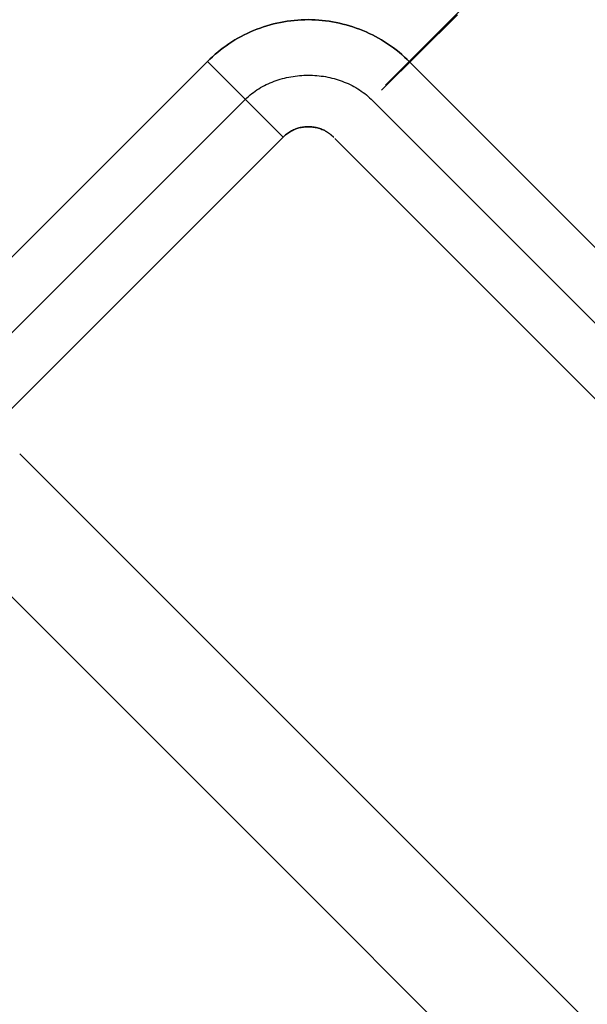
# Model space of a CAD drawing. Header units: millimetres. Extents: x -1030 to 192, y -442 to 180.
# Tile 116 of 256: x -999.59 to -991.63, y 166.15 to 179.96. Entities that reach past the tile are written whole.
import ezdxf

# ---------------------------------------------------------------- set-up
doc = ezdxf.new("R2010")
doc.units = ezdxf.units.MM
doc.header["$MEASUREMENT"] = 0
doc.layers.add('OVIDIO 120x60x72h', color=7, linetype='Continuous')

msp = doc.modelspace()

# ---------------------------------------------------------------- linework, layer by layer
at = {"layer": 'OVIDIO 120x60x72h', "extrusion": (0.999884, -0.000231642, 0.015217)}
for points in [[(179.725, 50.724), (168.762, 770.815)], [(178.225, 50.701), (167.262, 770.798)]]:
    msp.add_lwpolyline(points, dxfattribs=at)
at = {"layer": 'OVIDIO 120x60x72h'}
for points in [[(-996.959, 179.37), (-1029.485, 146.843)], [(-1029.485, 146.843), (-996.959, 179.37)], [(-996.959, 179.37), (-995.898, 178.309)], [(-995.898, 178.309), (-996.959, 179.37)], [(-996.429, 178.839), (-1028.955, 146.313)], [(-976.983, 161.162), (-994.653, 178.832)], [(-1028.425, 145.783), (-995.898, 178.309)], [(-995.898, 178.309), (-1028.425, 145.783)], [(-963.407, 137.686), (-999.591, 173.87)], [(-964.467, 136.625), (-1000.659, 172.817)]]:
    msp.add_lwpolyline(points, dxfattribs=at)
at = {"layer": 'OVIDIO 120x60x72h', "extrusion": (-0.000231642, 0.999884, 0.015217)}
for points in [[(1007.88, 752.925), (996.917, 32.841)], [(996.917, 32.841), (1007.88, 752.925)], [(995.857, 32.857), (1006.82, 752.941)], [(1006.82, 752.941), (995.857, 32.857)]]:
    msp.add_lwpolyline(points, dxfattribs=at)
at = {"layer": 'OVIDIO 120x60x72h', "extrusion": (0.999885, -0.000231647, 0.015188)}
for points in [[(179.13, 50.673), (168.146, 770.77)], [(168.146, 770.77), (179.13, 50.673)]]:
    msp.add_lwpolyline(points, dxfattribs=at)
at = {"layer": 'OVIDIO 120x60x72h', "extrusion": (-0.01522, -0.01522, 0.999768)}
msp.add_lwpolyline([(-993.474, 180.121), (-994.534, 179.06)], dxfattribs=at)
at = {"layer": 'OVIDIO 120x60x72h', "extrusion": (-0.014183, -0.014097, 0.9998)}
for points in [[(-994.581, 178.986), (-993.516, 180.043)], [(-993.516, 180.043), (-994.581, 178.986)]]:
    msp.add_lwpolyline(points, dxfattribs=at)
at = {"layer": 'OVIDIO 120x60x72h', "extrusion": (-8.00279e-07, 8.00276e-07, 1)}
for points in [[(-994.121, 179.361), (-976.453, 161.692)], [(-976.453, 161.692), (-994.121, 179.361)]]:
    msp.add_lwpolyline(points, dxfattribs=at)
at = {"layer": 'OVIDIO 120x60x72h', "extrusion": (0.999884, -0.000231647, 0.015199)}
for points in [[(167.097, 770.778), (178.073, 50.671)], [(178.073, 50.671), (167.097, 770.778)]]:
    msp.add_lwpolyline(points, dxfattribs=at)
at = {"layer": 'OVIDIO 120x60x72h', "extrusion": (-0.000405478, 0.000405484, 1)}
for points in [[(-977.499, 160.617), (-995.17, 178.289)], [(-995.17, 178.289), (-977.499, 160.617)]]:
    msp.add_lwpolyline(points, dxfattribs=at)
at = {"layer": 'OVIDIO 120x60x72h', "extrusion": (0, 1, 0)}
for points in [[(1003.791, 755.538), (419.111, 755.538)], [(419.111, 753.289), (1003.411, 753.289)], [(1003.411, 753.289), (419.111, 753.289)], [(1003.792, 755.193), (419.111, 755.193)], [(1003.791, 757.078), (419.111, 757.078)], [(419.111, 755.578), (1003.791, 755.578)], [(419.111, 757.078), (1003.791, 757.078)], [(1003.791, 755.578), (419.111, 755.578)]]:
    msp.add_lwpolyline(points, dxfattribs=at)
at = {"layer": 'OVIDIO 120x60x72h', "extrusion": (0.265507, 0.881208, -0.391124)}
for points in [[(965.284, 585.832), (1010.904, 645.052)], [(1010.904, 645.052), (965.284, 585.832)]]:
    msp.add_lwpolyline(points, dxfattribs=at)
at = {"layer": 'OVIDIO 120x60x72h', "extrusion": (0.202852, -0.108979, 0.973126)}
for points in [[(-327.083, 1110.9), (-327.083, 950.244)], [(-327.083, 950.244), (-327.083, 1110.9)], [(-327.379, 1110.9), (-327.379, 950.244)], [(-327.674, 950.244), (-327.674, 1110.9)], [(-327.674, 1110.9), (-327.674, 950.244)]]:
    msp.add_lwpolyline(points, dxfattribs=at)
at = {"layer": 'OVIDIO 120x60x72h', "extrusion": (0.26556, 0.881185, -0.391139)}
for points in [[(1011.62, 644.487), (965.299, 584.369)], [(965.299, 584.369), (1011.62, 644.487)]]:
    msp.add_lwpolyline(points, dxfattribs=at)
at = {"layer": 'OVIDIO 120x60x72h', "extrusion": (7.53877e-07, 1, 0)}
for points in [[(1003.411, 754.631), (419.111, 754.632)], [(419.111, 754.632), (1003.411, 754.631)]]:
    msp.add_lwpolyline(points, dxfattribs=at)
at = {"layer": 'OVIDIO 120x60x72h', "extrusion": (0.265352, 0.881275, -0.391079)}
for points in [[(965.456, 587.208), (1007.84, 642.257)], [(1007.84, 642.257), (965.456, 587.208)]]:
    msp.add_lwpolyline(points, dxfattribs=at)
at = {"layer": 'OVIDIO 120x60x72h'}
for points in [[(-996.959, 179.37, 35.578), (-996.924, 179.404, 35.578), (-996.888, 179.437, 35.578), (-996.851, 179.47, 35.578), (-996.814, 179.501, 35.578), (-996.775, 179.532, 35.578), (-996.736, 179.562, 35.578), (-996.696, 179.591, 35.578), (-996.656, 179.618, 35.578), (-996.615, 179.645, 35.578), (-996.573, 179.671, 35.578), (-996.53, 179.696, 35.578), (-996.487, 179.719, 35.578), (-996.444, 179.742, 35.578), (-996.4, 179.763, 35.578), (-996.355, 179.784, 35.578), (-996.31, 179.803, 35.578), (-996.264, 179.822, 35.578), (-996.218, 179.839, 35.578), (-996.172, 179.855, 35.578), (-996.125, 179.869, 35.578), (-996.078, 179.883, 35.578), (-996.03, 179.896, 35.578), (-995.983, 179.907, 35.578), (-995.935, 179.917, 35.578), (-995.886, 179.926, 35.578), (-995.838, 179.934, 35.578), (-995.789, 179.941, 35.578), (-995.74, 179.946, 35.578), (-995.692, 179.95, 35.578), (-995.643, 179.953, 35.578), (-995.594, 179.955, 35.578), (-995.545, 179.956, 35.578), (-995.495, 179.955, 35.578), (-995.446, 179.953, 35.578), (-995.398, 179.95, 35.578), (-995.349, 179.946, 35.578), (-995.3, 179.94, 35.578), (-995.251, 179.934, 35.578), (-995.203, 179.926, 35.578), (-995.155, 179.917, 35.578), (-995.107, 179.907, 35.578), (-995.059, 179.895, 35.578), (-995.011, 179.883, 35.578), (-994.964, 179.869, 35.578), (-994.917, 179.854, 35.578), (-994.871, 179.839, 35.578), (-994.825, 179.822, 35.578), (-994.779, 179.803, 35.578), (-994.734, 179.784, 35.578), (-994.689, 179.764, 35.578), (-994.645, 179.742, 35.578), (-994.601, 179.72, 35.578), (-994.558, 179.696, 35.578), (-994.515, 179.671, 35.578), (-994.473, 179.646, 35.578), (-994.431, 179.619, 35.578), (-994.39, 179.59, 35.578), (-994.35, 179.561, 35.578), (-994.31, 179.531, 35.578), (-994.271, 179.499, 35.578), (-994.232, 179.466, 35.578), (-994.195, 179.432, 35.578), (-994.157, 179.397, 35.578), (-994.121, 179.361, 35.578)], [(-994.121, 179.361, 35.578), (-994.157, 179.397, 35.578), (-994.195, 179.432, 35.578), (-994.232, 179.466, 35.578), (-994.271, 179.499, 35.578), (-994.31, 179.531, 35.578), (-994.35, 179.561, 35.578), (-994.39, 179.59, 35.578), (-994.431, 179.619, 35.578), (-994.473, 179.646, 35.578), (-994.515, 179.671, 35.578), (-994.558, 179.696, 35.578), (-994.601, 179.72, 35.578), (-994.645, 179.742, 35.578), (-994.689, 179.764, 35.578), (-994.734, 179.784, 35.578), (-994.779, 179.803, 35.578), (-994.825, 179.822, 35.578), (-994.871, 179.839, 35.578), (-994.917, 179.854, 35.578), (-994.964, 179.869, 35.578), (-995.011, 179.883, 35.578), (-995.059, 179.895, 35.578), (-995.107, 179.907, 35.578), (-995.155, 179.917, 35.578), (-995.203, 179.926, 35.578), (-995.251, 179.934, 35.578), (-995.3, 179.94, 35.578), (-995.349, 179.946, 35.578), (-995.398, 179.95, 35.578), (-995.446, 179.953, 35.578), (-995.495, 179.955, 35.578), (-995.545, 179.956, 35.578), (-995.594, 179.955, 35.578), (-995.643, 179.953, 35.578), (-995.692, 179.95, 35.578), (-995.74, 179.946, 35.578), (-995.789, 179.941, 35.578), (-995.838, 179.934, 35.578), (-995.886, 179.926, 35.578), (-995.935, 179.917, 35.578), (-995.983, 179.907, 35.578), (-996.03, 179.896, 35.578), (-996.078, 179.883, 35.578), (-996.125, 179.869, 35.578), (-996.172, 179.855, 35.578), (-996.218, 179.839, 35.578), (-996.264, 179.822, 35.578), (-996.31, 179.803, 35.578), (-996.355, 179.784, 35.578), (-996.4, 179.763, 35.578), (-996.444, 179.742, 35.578), (-996.487, 179.719, 35.578), (-996.53, 179.696, 35.578), (-996.573, 179.671, 35.578), (-996.615, 179.645, 35.578), (-996.656, 179.618, 35.578), (-996.696, 179.591, 35.578), (-996.736, 179.562, 35.578), (-996.775, 179.532, 35.578), (-996.814, 179.501, 35.578), (-996.851, 179.47, 35.578), (-996.888, 179.437, 35.578), (-996.924, 179.404, 35.578), (-996.959, 179.37, 35.578)], [(-996.429, 178.839, 35.578), (-996.407, 178.86, 35.578), (-996.384, 178.88, 35.578), (-996.361, 178.9, 35.577), (-996.337, 178.919, 35.577), (-996.313, 178.937, 35.576), (-996.289, 178.954, 35.576), (-996.264, 178.971, 35.576), (-996.239, 178.987, 35.575), (-996.213, 179.003, 35.575), (-996.186, 179.018, 35.574), (-996.16, 179.032, 35.574), (-996.133, 179.045, 35.574), (-996.106, 179.058, 35.573), (-996.078, 179.071, 35.573), (-996.05, 179.082, 35.573), (-996.022, 179.093, 35.572), (-995.993, 179.103, 35.572), (-995.965, 179.113, 35.572), (-995.936, 179.122, 35.571), (-995.906, 179.13, 35.571), (-995.877, 179.138, 35.571), (-995.847, 179.145, 35.57), (-995.817, 179.151, 35.57), (-995.787, 179.156, 35.57), (-995.757, 179.161, 35.569), (-995.727, 179.166, 35.569), (-995.697, 179.169, 35.569), (-995.666, 179.172, 35.568), (-995.636, 179.175, 35.568), (-995.605, 179.176, 35.568), (-995.575, 179.177, 35.567), (-995.544, 179.178, 35.567), (-995.514, 179.177, 35.567), (-995.483, 179.176, 35.567), (-995.453, 179.175, 35.566), (-995.422, 179.172, 35.566), (-995.392, 179.169, 35.566), (-995.362, 179.166, 35.566), (-995.331, 179.162, 35.565), (-995.301, 179.157, 35.565), (-995.271, 179.151, 35.565), (-995.242, 179.145, 35.565), (-995.212, 179.138, 35.564), (-995.183, 179.13, 35.564), (-995.153, 179.122, 35.564), (-995.124, 179.113, 35.564), (-995.096, 179.103, 35.564), (-995.067, 179.093, 35.564), (-995.039, 179.082, 35.563), (-995.011, 179.071, 35.563), (-994.983, 179.059, 35.563), (-994.956, 179.046, 35.563), (-994.929, 179.032, 35.563), (-994.903, 179.018, 35.563), (-994.876, 179.003, 35.563), (-994.851, 178.988, 35.563), (-994.825, 178.971, 35.562), (-994.8, 178.955, 35.562), (-994.776, 178.937, 35.562), (-994.752, 178.919, 35.562), (-994.728, 178.9, 35.562), (-994.705, 178.881, 35.562), (-994.683, 178.86, 35.562), (-994.661, 178.84, 35.562), (-994.654, 178.834, 35.562)], [(-995.185, 178.303, 35.548), (-995.191, 178.31, 35.548), (-995.197, 178.316, 35.548), (-995.204, 178.322, 35.548), (-995.21, 178.328, 35.548), (-995.216, 178.334, 35.548), (-995.223, 178.34, 35.548), (-995.23, 178.346, 35.548), (-995.236, 178.351, 35.548), (-995.243, 178.356, 35.548), (-995.25, 178.361, 35.548), (-995.257, 178.366, 35.548), (-995.264, 178.371, 35.548), (-995.271, 178.376, 35.548), (-995.278, 178.38, 35.548), (-995.285, 178.385, 35.548), (-995.292, 178.389, 35.549), (-995.3, 178.393, 35.549), (-995.307, 178.397, 35.549), (-995.314, 178.401, 35.549), (-995.322, 178.405, 35.549), (-995.337, 178.412, 35.549), (-995.352, 178.418, 35.549), (-995.367, 178.424, 35.549), (-995.383, 178.429, 35.55), (-995.399, 178.434, 35.55), (-995.415, 178.439, 35.55), (-995.431, 178.443, 35.551), (-995.447, 178.446, 35.551), (-995.463, 178.449, 35.552), (-995.479, 178.451, 35.552), (-995.495, 178.453, 35.553), (-995.512, 178.454, 35.554), (-995.528, 178.455, 35.554), (-995.544, 178.455, 35.555), (-995.561, 178.455, 35.556), (-995.577, 178.454, 35.557), (-995.593, 178.453, 35.558), (-995.61, 178.451, 35.559), (-995.626, 178.449, 35.559), (-995.642, 178.446, 35.56), (-995.658, 178.443, 35.561), (-995.674, 178.439, 35.562), (-995.689, 178.434, 35.563), (-995.705, 178.429, 35.564), (-995.72, 178.424, 35.565), (-995.736, 178.418, 35.566), (-995.751, 178.411, 35.567), (-995.765, 178.404, 35.568), (-995.78, 178.397, 35.569), (-995.794, 178.389, 35.57), (-995.808, 178.38, 35.571), (-995.822, 178.371, 35.572), (-995.836, 178.362, 35.573), (-995.849, 178.352, 35.574), (-995.862, 178.342, 35.575), (-995.874, 178.331, 35.576), (-995.887, 178.32, 35.577), (-995.898, 178.309, 35.578)], [(-995.898, 178.309, 35.578), (-995.887, 178.32, 35.577), (-995.874, 178.331, 35.576), (-995.862, 178.342, 35.575), (-995.849, 178.352, 35.574), (-995.836, 178.362, 35.573), (-995.822, 178.371, 35.572), (-995.808, 178.38, 35.571), (-995.794, 178.389, 35.57), (-995.78, 178.397, 35.569), (-995.765, 178.404, 35.568), (-995.751, 178.411, 35.567), (-995.736, 178.418, 35.566), (-995.72, 178.424, 35.565), (-995.705, 178.429, 35.564), (-995.689, 178.434, 35.563), (-995.674, 178.439, 35.562), (-995.658, 178.443, 35.561), (-995.642, 178.446, 35.56), (-995.626, 178.449, 35.559), (-995.61, 178.451, 35.559), (-995.593, 178.453, 35.558), (-995.577, 178.454, 35.557), (-995.561, 178.455, 35.556), (-995.544, 178.455, 35.555), (-995.528, 178.455, 35.554), (-995.512, 178.454, 35.554), (-995.495, 178.453, 35.553), (-995.479, 178.451, 35.552), (-995.463, 178.449, 35.552), (-995.447, 178.446, 35.551), (-995.431, 178.443, 35.551), (-995.415, 178.439, 35.55), (-995.399, 178.434, 35.55), (-995.383, 178.429, 35.55), (-995.367, 178.424, 35.549), (-995.352, 178.418, 35.549), (-995.337, 178.412, 35.549), (-995.322, 178.405, 35.549), (-995.314, 178.401, 35.549), (-995.307, 178.397, 35.549), (-995.3, 178.393, 35.549), (-995.292, 178.389, 35.549), (-995.285, 178.385, 35.548), (-995.278, 178.38, 35.548), (-995.271, 178.376, 35.548), (-995.264, 178.371, 35.548), (-995.257, 178.366, 35.548), (-995.25, 178.361, 35.548), (-995.243, 178.356, 35.548), (-995.236, 178.351, 35.548), (-995.23, 178.346, 35.548), (-995.223, 178.34, 35.548), (-995.216, 178.334, 35.548), (-995.21, 178.328, 35.548), (-995.204, 178.322, 35.548), (-995.197, 178.316, 35.548), (-995.191, 178.31, 35.548), (-995.185, 178.303, 35.548)]]:
    msp.add_polyline3d(points, dxfattribs=at)

doc.saveas('drawing.dxf')
